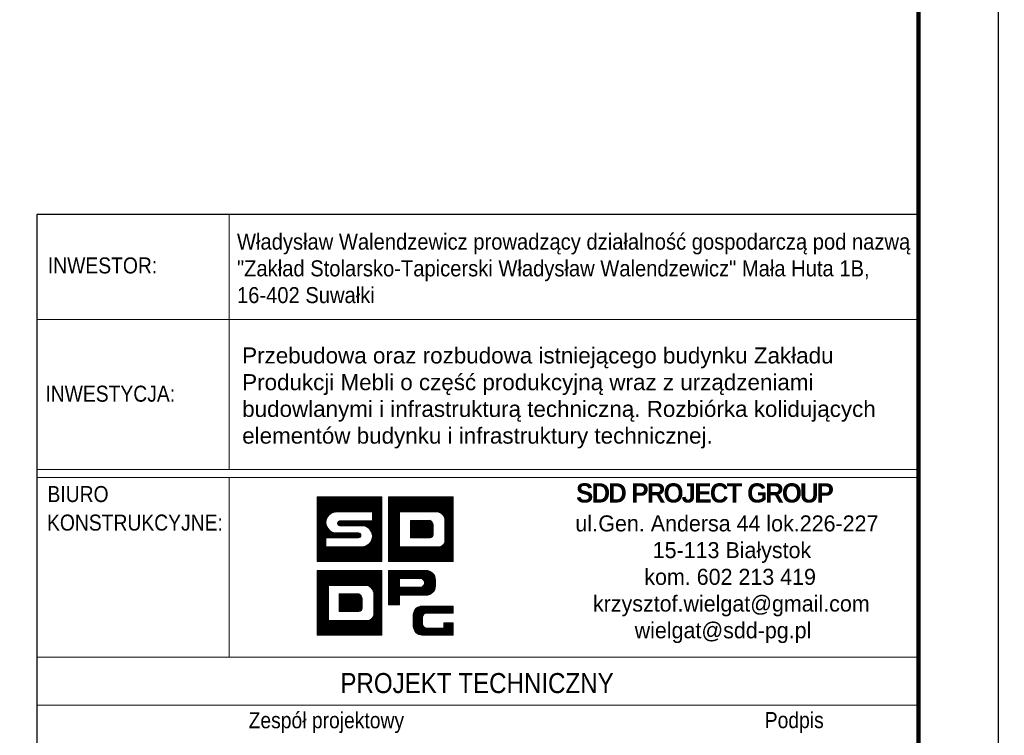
# Model space of a CAD drawing. Header units: millimetres. Extents: x -877 to 135, y 14151 to 14821.
# Tile 27 of 46: x 7 to 130, y 14212 to 14301. Entities that reach past the tile are written whole.
import ezdxf
from ezdxf.enums import TextEntityAlignment as Align

# ---------------------------------------------------------------- set-up
doc = ezdxf.new("R2010")
doc.units = ezdxf.units.MM
doc.header["$LTSCALE"] = 10
for name, color, linetype, lineweight in [('--- widok', 7, 'Continuous', 13), ('_RAMKA', 7, 'Continuous', 35), ('_Tabelka', 7, 'Continuous', 25), ('PS_DIM', 4, 'Continuous', 13)]:
    doc.layers.add(name, color=color, linetype=linetype, lineweight=lineweight)
doc.layers.add('_FORMATKA', color=8, linetype='Continuous', plot=False)
doc.styles.add('gil', font='txt', dxfattribs={"width": 0.9})

# ---------------------------------------------------------------- blocks, each defined once
blk = doc.blocks.new('tabela_rys')
at = {"layer": '_Tabelka', "color": 251, "lineweight": 15}
for p, q in [((45.62, 123.55), (45.62, 91.73)), ((21.62, 110.45), (131.62, 110.45)), ((21.62, 91.73), (131.62, 91.73)), ((21.62, 91.73), (131.62, 91.73)), ((21.62, 91.73), (131.62, 91.73)), ((131.62, 90.73), (21.62, 90.73)), ((45.62, 68.32), (45.62, 90.73)), ((21.62, 68.32), (131.48, 68.32)), ((131.62, 62.32), (21.62, 62.32))]:
    blk.add_line(p, q, dxfattribs=at)
at = {"layer": '_Tabelka', "color": 251, "lineweight": 30}
blk.add_lwpolyline([(131.62, 123.55), (21.62, 123.55), (21.62, 7.77), (131.62, 7.77)], close=True, dxfattribs=at)
at = {"layer": 'PS_DIM', "color": 12, "true_color": 0xc90603}
for p, q in [((56.62, 88.27), (56.68, 88.33)), ((56.62, 88.1), (56.84, 88.33)), ((56.62, 87.93), (57.01, 88.33)), ((56.62, 87.76), (57.18, 88.33)), ((56.62, 87.59), (57.35, 88.33)), ((56.62, 87.43), (57.52, 88.33)), ((56.62, 87.26), (57.69, 88.33)), ((56.62, 87.09), (57.86, 88.33)), ((56.62, 86.92), (58.02, 88.33)), ((56.62, 86.75), (58.19, 88.33)), ((56.62, 86.58), (58.36, 88.33)), ((56.62, 86.42), (58.53, 88.33)), ((56.62, 86.25), (58.7, 88.33)), ((56.62, 86.08), (58.87, 88.33)), ((56.62, 85.91), (59.03, 88.33)), ((56.62, 85.74), (59.2, 88.33)), ((56.62, 85.57), (59.37, 88.33)), ((56.62, 85.41), (59.54, 88.33)), ((56.62, 85.24), (59.71, 88.33)), ((56.62, 85.07), (59.88, 88.33)), ((56.62, 84.9), (60.04, 88.33)), ((56.62, 84.73), (60.21, 88.33)), ((56.62, 88.33), (64.68, 88.33)), ((56.62, 80.27), (56.62, 88.33)), ((58.28, 86.23), (60.38, 88.33)), ((58.6, 86.38), (60.55, 88.33)), ((58.82, 86.43), (60.72, 88.33)), ((59, 86.45), (60.89, 88.33)), ((59.17, 86.45), (61.05, 88.33)), ((59.34, 86.45), (61.22, 88.33)), ((59.51, 86.45), (61.39, 88.33)), ((59.68, 86.45), (61.56, 88.33)), ((59.85, 86.45), (61.73, 88.33)), ((60.01, 86.45), (61.9, 88.33)), ((60.18, 86.45), (62.06, 88.33)), ((60.35, 86.45), (62.23, 88.33)), ((60.52, 86.45), (62.4, 88.33)), ((60.69, 86.45), (62.57, 88.33)), ((60.86, 86.45), (62.74, 88.33)), ((61.02, 86.45), (62.91, 88.33)), ((61.19, 86.45), (63.07, 88.33)), ((61.36, 86.45), (63.24, 88.33)), ((61.53, 86.45), (63.41, 88.33)), ((61.7, 86.45), (63.58, 88.33)), ((61.87, 86.45), (63.75, 88.33)), ((62.04, 86.45), (63.92, 88.33)), ((62.2, 86.45), (64.09, 88.33)), ((62.37, 86.45), (64.25, 88.33)), ((62.54, 86.45), (64.42, 88.33)), ((62.71, 86.45), (64.59, 88.33)), ((62.88, 86.45), (64.68, 88.25)), ((63.05, 86.45), (64.68, 88.08)), ((63.21, 86.45), (64.68, 87.91)), ((63.38, 86.45), (64.68, 87.74)), ((63.51, 86.4), (64.68, 87.58)), ((63.51, 86.23), (64.68, 87.41)), ((63.51, 86.07), (64.68, 87.24)), ((64.68, 88.33), (64.68, 80.27)), ((65.5, 88.33), (73.56, 88.33)), ((65.5, 80.27), (65.5, 88.33)), ((65.5, 88.2), (65.63, 88.33)), ((65.5, 88.03), (65.8, 88.33)), ((65.5, 87.86), (65.97, 88.33)), ((65.5, 87.69), (66.14, 88.33)), ((65.5, 87.52), (66.3, 88.33)), ((65.5, 87.35), (66.47, 88.33)), ((65.5, 87.18), (66.64, 88.33)), ((65.5, 87.02), (66.81, 88.33)), ((65.5, 86.85), (66.98, 88.33)), ((65.5, 86.68), (67.15, 88.33)), ((65.5, 86.51), (67.31, 88.33)), ((65.5, 86.34), (67.48, 88.33)), ((65.5, 86.17), (67.65, 88.33)), ((65.5, 86.01), (67.82, 88.33)), ((65.5, 85.84), (67.99, 88.33)), ((65.5, 85.67), (68.16, 88.33)), ((65.5, 85.5), (68.32, 88.33)), ((65.5, 85.33), (68.49, 88.33)), ((65.5, 85.16), (68.66, 88.33)), ((66.95, 86.45), (68.83, 88.33)), ((67.12, 86.45), (69, 88.33)), ((67.28, 86.45), (69.17, 88.33)), ((67.45, 86.45), (69.33, 88.33)), ((67.62, 86.45), (69.5, 88.33)), ((67.79, 86.45), (69.67, 88.33)), ((67.96, 86.45), (69.84, 88.33)), ((68.13, 86.45), (70.01, 88.33)), ((68.29, 86.45), (70.18, 88.33)), ((68.46, 86.45), (70.34, 88.33)), ((68.63, 86.45), (70.51, 88.33)), ((68.8, 86.45), (70.68, 88.33)), ((68.97, 86.45), (70.85, 88.33)), ((69.14, 86.45), (71.02, 88.33)), ((69.31, 86.45), (71.19, 88.33)), ((69.47, 86.45), (71.35, 88.33)), ((69.64, 86.45), (71.52, 88.33)), ((69.81, 86.45), (71.69, 88.33)), ((69.98, 86.45), (71.86, 88.33)), ((70.15, 86.45), (72.03, 88.33)), ((70.32, 86.45), (72.2, 88.33)), ((70.48, 86.45), (72.37, 88.33)), ((70.65, 86.45), (72.53, 88.33)), ((70.82, 86.45), (72.7, 88.33)), ((70.99, 86.45), (72.87, 88.33)), ((71.16, 86.45), (73.04, 88.33)), ((71.33, 86.45), (73.21, 88.33)), ((71.49, 86.45), (73.38, 88.33)), ((71.66, 86.44), (73.54, 88.33)), ((71.79, 86.41), (73.56, 88.18)), ((71.91, 86.36), (73.56, 88.01)), ((72.02, 86.3), (73.56, 87.84)), ((72.12, 86.23), (73.56, 87.67)), ((72.21, 86.15), (73.56, 87.5)), ((72.29, 86.06), (73.56, 87.33)), ((73.56, 88.33), (73.56, 80.27)), ((63.51, 86.45), (59.01, 86.45)), ((62.84, 84.55), (64.68, 86.4)), ((62.94, 84.49), (64.68, 86.23)), ((63.04, 84.42), (64.68, 86.06)), ((63.51, 85.9), (64.68, 87.07)), ((63.51, 85.73), (64.68, 86.9)), ((63.51, 85.56), (64.68, 86.73)), ((63.51, 85.39), (64.68, 86.56)), ((63.51, 85.32), (63.51, 86.45)), ((65.5, 85), (66.88, 86.38)), ((65.5, 84.83), (66.88, 86.21)), ((65.5, 84.66), (66.88, 86.04)), ((66.88, 86.45), (66.88, 82.1)), ((71.64, 86.45), (66.88, 86.45)), ((66.88, 86.45), (66.88, 82.1)), ((68.1, 86.45), (66.88, 86.45)), ((71.64, 86.45), (68.43, 86.45)), ((72.36, 85.97), (73.56, 87.17)), ((72.43, 85.86), (73.56, 87)), ((72.48, 85.75), (73.56, 86.83)), ((72.52, 85.62), (73.56, 86.66)), ((72.54, 85.48), (73.56, 86.49)), ((72.55, 85.32), (73.56, 86.32)), ((72.55, 85.15), (73.56, 86.15)), ((72.55, 84.98), (73.56, 85.99)), ((56.62, 84.56), (57.91, 85.86)), ((56.62, 84.4), (57.76, 85.54)), ((56.62, 84.23), (57.71, 85.32)), ((56.62, 84.06), (57.69, 85.14)), ((56.62, 83.89), (57.7, 84.98)), ((56.62, 83.72), (57.73, 84.83)), ((59.14, 85.07), (59.39, 85.32)), ((59.16, 84.92), (59.56, 85.32)), ((59.22, 84.81), (59.73, 85.32)), ((59.32, 84.74), (59.9, 85.32)), ((59.44, 85.32), (63.51, 85.32)), ((59.47, 84.72), (60.07, 85.32)), ((59.64, 84.72), (60.24, 85.32)), ((59.81, 84.72), (60.41, 85.32)), ((59.97, 84.72), (60.57, 85.32)), ((60.14, 84.72), (60.74, 85.32)), ((60.31, 84.72), (60.91, 85.32)), ((60.48, 84.72), (61.08, 85.32)), ((60.65, 84.72), (61.25, 85.32)), ((60.82, 84.72), (61.42, 85.32)), ((60.98, 84.72), (61.58, 85.32)), ((61.15, 84.72), (61.75, 85.32)), ((61.32, 84.72), (61.92, 85.32)), ((61.49, 84.72), (62.09, 85.32)), ((61.66, 84.72), (62.26, 85.32)), ((61.83, 84.72), (62.43, 85.32)), ((61.99, 84.72), (62.59, 85.32)), ((62.16, 84.72), (62.76, 85.32)), ((62.32, 84.71), (62.93, 85.32)), ((62.47, 84.69), (63.1, 85.32)), ((62.6, 84.66), (63.27, 85.32)), ((62.72, 84.61), (63.44, 85.32)), ((63.12, 84.34), (64.68, 85.89)), ((63.2, 84.25), (64.68, 85.72)), ((63.28, 84.15), (64.68, 85.55)), ((63.34, 84.05), (64.68, 85.39)), ((63.4, 83.93), (64.68, 85.22)), ((63.44, 83.81), (64.68, 85.05)), ((63.48, 83.68), (64.68, 84.88)), ((65.5, 84.49), (66.88, 85.87)), ((65.5, 84.32), (66.88, 85.71)), ((65.5, 84.15), (66.88, 85.54)), ((65.5, 83.99), (66.88, 85.37)), ((65.5, 83.82), (66.88, 85.2)), ((65.5, 83.65), (66.88, 85.03)), ((65.5, 83.48), (66.88, 84.86)), ((68.24, 85.39), (68.24, 83.22)), ((70.68, 85.39), (68.24, 85.39)), ((68.24, 85.39), (68.24, 83.22)), ((70.68, 85.39), (68.24, 85.39)), ((68.24, 85.38), (68.25, 85.39)), ((68.24, 85.22), (68.42, 85.39)), ((68.24, 85.05), (68.59, 85.39)), ((68.24, 84.88), (68.76, 85.39)), ((68.24, 84.71), (68.93, 85.39)), ((68.24, 84.54), (69.09, 85.39)), ((68.24, 84.37), (69.26, 85.39)), ((68.24, 84.21), (69.43, 85.39)), ((68.24, 84.04), (69.6, 85.39)), ((68.24, 83.87), (69.77, 85.39)), ((68.24, 83.7), (69.94, 85.39)), ((68.24, 83.53), (70.1, 85.39)), ((68.24, 83.36), (70.27, 85.39)), ((68.27, 83.22), (70.44, 85.39)), ((68.43, 83.22), (70.61, 85.39)), ((68.6, 83.22), (70.75, 85.36)), ((68.77, 83.22), (70.85, 85.3)), ((68.94, 83.22), (70.94, 85.22)), ((69.11, 83.22), (71.01, 85.12)), ((69.28, 83.22), (71.06, 85)), ((69.44, 83.22), (71.08, 84.85)), ((71.08, 83.62), (71.08, 84.83)), ((71.08, 83.62), (71.08, 84.83)), ((72.55, 84.81), (73.56, 85.82)), ((72.55, 84.64), (73.56, 85.65)), ((72.55, 84.47), (73.56, 85.48)), ((72.55, 82.89), (72.55, 85.32)), ((72.55, 82.89), (72.55, 85.32)), ((72.55, 84.3), (73.56, 85.31)), ((72.55, 84.14), (73.56, 85.14)), ((72.55, 83.97), (73.56, 84.98)), ((72.55, 83.8), (73.56, 84.81)), ((56.62, 83.55), (57.77, 84.7)), ((56.62, 83.39), (57.81, 84.58)), ((56.62, 83.22), (57.87, 84.47)), ((56.62, 83.05), (57.94, 84.37)), ((56.62, 82.88), (58.01, 84.28)), ((56.62, 82.71), (58.09, 84.19)), ((56.62, 82.54), (58.18, 84.11)), ((56.62, 82.38), (58.28, 84.04)), ((56.62, 82.21), (58.39, 83.98)), ((57.8, 83.22), (58.5, 83.92)), ((57.97, 83.22), (58.62, 83.88)), ((58.14, 83.22), (58.76, 83.84)), ((58.31, 83.22), (58.91, 83.82)), ((58.47, 83.22), (59.07, 83.82)), ((58.64, 83.22), (59.24, 83.82)), ((58.81, 83.22), (59.41, 83.82)), ((58.98, 83.22), (59.58, 83.82)), ((59.01, 83.82), (61.76, 83.82)), ((59.15, 83.22), (59.75, 83.82)), ((59.32, 83.22), (59.92, 83.82)), ((62.19, 84.72), (59.44, 84.72)), ((59.48, 83.22), (60.08, 83.82)), ((59.65, 83.22), (60.25, 83.82)), ((59.82, 83.22), (60.42, 83.82)), ((59.99, 83.22), (60.59, 83.82)), ((60.16, 83.22), (60.76, 83.82)), ((60.33, 83.22), (60.93, 83.82)), ((60.49, 83.22), (61.09, 83.82)), ((60.66, 83.22), (61.26, 83.82)), ((60.83, 83.22), (61.43, 83.82)), ((61, 83.22), (61.6, 83.82)), ((61.07, 80.27), (64.68, 83.87)), ((61.17, 83.22), (61.77, 83.82)), ((61.24, 80.27), (64.68, 83.7)), ((61.34, 83.22), (61.9, 83.79)), ((61.41, 80.27), (64.68, 83.53)), ((61.5, 83.22), (61.99, 83.71)), ((61.67, 83.22), (62.05, 83.6)), ((63.15, 82.51), (64.68, 84.04)), ((63.42, 82.95), (64.68, 84.21)), ((63.49, 83.18), (64.68, 84.38)), ((63.5, 83.53), (64.68, 84.71)), ((63.51, 83.37), (64.68, 84.54)), ((65.5, 83.31), (66.88, 84.7)), ((65.5, 83.14), (66.88, 84.53)), ((65.5, 82.98), (66.88, 84.36)), ((65.5, 82.81), (66.88, 84.19)), ((65.5, 82.64), (66.88, 84.02)), ((65.5, 82.47), (66.88, 83.85)), ((65.5, 82.3), (66.88, 83.69)), ((69.61, 83.22), (71.08, 84.68)), ((69.78, 83.22), (71.08, 84.52)), ((69.95, 83.22), (71.08, 84.35)), ((70.12, 83.22), (71.08, 84.18)), ((70.29, 83.22), (71.08, 84.01)), ((70.45, 83.22), (71.08, 83.84)), ((70.62, 83.22), (71.08, 83.67)), ((72.47, 82.54), (73.56, 83.63)), ((72.54, 82.78), (73.56, 83.8)), ((72.55, 83.63), (73.56, 84.64)), ((72.55, 83.46), (73.56, 84.47)), ((72.55, 83.29), (73.56, 84.3)), ((72.55, 83.13), (73.56, 84.13)), ((72.55, 82.96), (73.56, 83.97)), ((56.62, 82.04), (57.69, 83.12)), ((56.62, 81.87), (57.69, 82.95)), ((56.62, 81.7), (57.69, 82.78)), ((56.62, 81.53), (57.69, 82.61)), ((56.62, 81.36), (57.69, 82.44)), ((61.76, 83.22), (57.69, 83.22)), ((57.69, 83.22), (57.69, 82.1)), ((60.91, 80.27), (63.09, 82.45)), ((61.58, 80.27), (64.68, 83.37)), ((61.75, 80.27), (64.68, 83.2)), ((61.86, 83.24), (62.05, 83.43)), ((61.92, 80.27), (64.68, 83.03)), ((62.08, 80.27), (64.68, 82.86)), ((62.25, 80.27), (64.68, 82.69)), ((62.42, 80.27), (64.68, 82.52)), ((62.59, 80.27), (64.68, 82.36)), ((65.5, 82.13), (66.88, 83.52)), ((65.5, 81.96), (66.88, 83.35)), ((65.5, 81.8), (66.88, 83.18)), ((65.5, 81.63), (66.88, 83.01)), ((65.5, 81.46), (66.88, 82.84)), ((65.5, 81.29), (66.88, 82.68)), ((65.5, 81.12), (66.88, 82.51)), ((65.5, 80.95), (66.88, 82.34)), ((68.24, 83.22), (70.68, 83.22)), ((68.24, 83.22), (70.68, 83.22)), ((70.36, 80.27), (73.56, 83.46)), ((70.53, 80.27), (73.56, 83.29)), ((70.7, 80.27), (73.56, 83.12)), ((70.81, 83.24), (71.06, 83.48)), ((70.87, 80.27), (73.56, 82.96)), ((71.04, 80.27), (73.56, 82.79)), ((71.21, 80.27), (73.56, 82.62)), ((71.37, 80.27), (73.56, 82.45)), ((56.62, 81.2), (57.69, 82.27)), ((56.62, 81.03), (57.69, 82.1)), ((56.62, 80.86), (57.85, 82.1)), ((56.62, 80.69), (58.02, 82.1)), ((56.62, 80.52), (58.19, 82.1)), ((56.62, 80.35), (58.36, 82.1)), ((56.7, 80.27), (58.53, 82.1)), ((56.86, 80.27), (58.7, 82.1)), ((57.03, 80.27), (58.86, 82.1)), ((57.2, 80.27), (59.03, 82.1)), ((57.37, 80.27), (59.2, 82.1)), ((57.54, 80.27), (59.37, 82.1)), ((57.69, 82.1), (62.19, 82.1)), ((57.71, 80.27), (59.54, 82.1)), ((57.87, 80.27), (59.71, 82.1)), ((58.04, 80.27), (59.87, 82.1)), ((58.21, 80.27), (60.04, 82.1)), ((58.38, 80.27), (60.21, 82.1)), ((58.55, 80.27), (60.38, 82.1)), ((58.72, 80.27), (60.55, 82.1)), ((58.89, 80.27), (60.72, 82.1)), ((59.05, 80.27), (60.88, 82.1)), ((59.22, 80.27), (61.05, 82.1)), ((59.39, 80.27), (61.22, 82.1)), ((59.56, 80.27), (61.39, 82.1)), ((59.73, 80.27), (61.56, 82.1)), ((59.9, 80.27), (61.73, 82.1)), ((60.06, 80.27), (61.89, 82.1)), ((60.23, 80.27), (62.06, 82.1)), ((60.4, 80.27), (62.23, 82.1)), ((60.57, 80.27), (62.42, 82.12)), ((60.74, 80.27), (62.65, 82.18)), ((62.76, 80.27), (64.68, 82.19)), ((62.93, 80.27), (64.68, 82.02)), ((63.09, 80.27), (64.68, 81.85)), ((63.26, 80.27), (64.68, 81.68)), ((63.43, 80.27), (64.68, 81.51)), ((63.6, 80.27), (64.68, 81.35)), ((63.77, 80.27), (64.68, 81.18)), ((65.5, 80.79), (66.88, 82.17)), ((65.5, 80.62), (66.98, 82.1)), ((65.5, 80.45), (67.14, 82.1)), ((65.5, 80.28), (67.31, 82.1)), ((65.65, 80.27), (67.48, 82.1)), ((65.82, 80.27), (67.65, 82.1)), ((65.99, 80.27), (67.82, 82.1)), ((66.15, 80.27), (67.99, 82.1)), ((66.32, 80.27), (68.15, 82.1)), ((66.49, 80.27), (68.32, 82.1)), ((66.66, 80.27), (68.49, 82.1)), ((66.83, 80.27), (68.66, 82.1)), ((66.88, 82.1), (71.64, 82.1)), ((66.88, 82.1), (71.64, 82.1)), ((67, 80.27), (68.83, 82.1)), ((67.17, 80.27), (69, 82.1)), ((67.33, 80.27), (69.16, 82.1)), ((67.5, 80.27), (69.33, 82.1)), ((67.67, 80.27), (69.5, 82.1)), ((67.84, 80.27), (69.67, 82.1)), ((68.01, 80.27), (69.84, 82.1)), ((68.18, 80.27), (70.01, 82.1)), ((68.34, 80.27), (70.17, 82.1)), ((68.51, 80.27), (70.34, 82.1)), ((68.68, 80.27), (70.51, 82.1)), ((68.85, 80.27), (70.68, 82.1)), ((69.02, 80.27), (70.85, 82.1)), ((69.19, 80.27), (71.02, 82.1)), ((69.35, 80.27), (71.19, 82.1)), ((69.52, 80.27), (71.35, 82.1)), ((69.69, 80.27), (71.52, 82.1)), ((69.86, 80.27), (71.69, 82.09)), ((70.03, 80.27), (71.86, 82.1)), ((70.2, 80.27), (72.11, 82.17)), ((71.54, 80.27), (73.56, 82.28)), ((71.71, 80.27), (73.56, 82.11)), ((71.88, 80.27), (73.56, 81.95)), ((72.05, 80.27), (73.56, 81.78)), ((72.22, 80.27), (73.56, 81.61)), ((72.38, 80.27), (73.56, 81.44)), ((72.55, 80.27), (73.56, 81.27)), ((72.72, 80.27), (73.56, 81.1)), ((64.68, 80.27), (56.62, 80.27)), ((63.94, 80.27), (64.68, 81.01)), ((64.1, 80.27), (64.68, 80.84)), ((64.27, 80.27), (64.68, 80.67)), ((64.44, 80.27), (64.68, 80.5)), ((64.61, 80.27), (64.68, 80.33)), ((73.56, 80.27), (65.5, 80.27)), ((72.89, 80.27), (73.56, 80.93)), ((73.06, 80.27), (73.56, 80.77)), ((73.23, 80.27), (73.56, 80.6)), ((73.4, 80.27), (73.56, 80.43)), ((56.62, 79.14), (64.68, 79.14)), ((56.62, 71.08), (56.62, 79.14)), ((56.62, 79.14), (64.68, 79.14)), ((56.62, 71.08), (56.62, 79.14)), ((56.62, 79.01), (56.75, 79.14)), ((56.62, 78.84), (56.92, 79.14)), ((56.62, 78.67), (57.09, 79.14)), ((56.62, 78.5), (57.25, 79.14)), ((56.62, 78.33), (57.42, 79.14)), ((56.62, 78.17), (57.59, 79.14)), ((56.62, 78), (57.76, 79.14)), ((56.62, 77.83), (57.93, 79.14)), ((56.62, 77.66), (58.1, 79.14)), ((56.62, 77.49), (58.27, 79.14)), ((56.62, 77.32), (58.43, 79.14)), ((56.62, 77.16), (58.6, 79.14)), ((56.62, 76.99), (58.77, 79.14)), ((56.62, 76.82), (58.94, 79.14)), ((56.62, 76.65), (59.11, 79.14)), ((56.62, 76.48), (59.28, 79.14)), ((56.62, 76.31), (59.44, 79.14)), ((56.62, 76.15), (59.61, 79.14)), ((56.62, 75.98), (59.78, 79.14)), ((58.07, 77.26), (59.95, 79.14)), ((58.24, 77.26), (60.12, 79.14)), ((58.4, 77.26), (60.29, 79.14)), ((58.57, 77.26), (60.45, 79.14)), ((58.74, 77.26), (60.62, 79.14)), ((58.91, 77.26), (60.79, 79.14)), ((59.08, 77.26), (60.96, 79.14)), ((59.25, 77.26), (61.13, 79.14)), ((59.41, 77.26), (61.3, 79.14)), ((59.58, 77.26), (61.46, 79.14)), ((59.75, 77.26), (61.63, 79.14)), ((59.92, 77.26), (61.8, 79.14)), ((60.09, 77.26), (61.97, 79.14)), ((60.26, 77.26), (62.14, 79.14)), ((60.42, 77.26), (62.31, 79.14)), ((60.59, 77.26), (62.47, 79.14)), ((60.76, 77.26), (62.64, 79.14)), ((60.93, 77.26), (62.81, 79.14)), ((61.1, 77.26), (62.98, 79.14)), ((61.27, 77.26), (63.15, 79.14)), ((61.44, 77.26), (63.32, 79.14)), ((61.6, 77.26), (63.48, 79.14)), ((61.77, 77.26), (63.65, 79.14)), ((61.94, 77.26), (63.82, 79.14)), ((62.11, 77.26), (63.99, 79.14)), ((62.28, 77.26), (64.16, 79.14)), ((62.45, 77.26), (64.33, 79.14)), ((62.61, 77.26), (64.5, 79.14)), ((62.78, 77.26), (64.66, 79.14)), ((62.91, 77.22), (64.68, 78.99)), ((63.03, 77.17), (64.68, 78.82)), ((63.14, 77.11), (64.68, 78.65)), ((64.68, 79.14), (64.68, 71.08)), ((64.68, 79.14), (64.68, 71.08)), ((63.24, 77.04), (64.68, 78.48)), ((63.33, 76.96), (64.68, 78.31)), ((63.41, 76.88), (64.68, 78.15)), ((63.48, 76.78), (64.68, 77.98)), ((63.55, 76.67), (64.68, 77.81)), ((63.6, 76.56), (64.68, 77.64)), ((63.64, 76.43), (64.68, 77.47)), ((56.62, 75.81), (58, 77.19)), ((56.62, 75.64), (58, 77.02)), ((56.62, 75.47), (58, 76.86)), ((56.62, 75.3), (58, 76.69)), ((56.62, 75.13), (58, 76.52)), ((56.62, 74.97), (58, 76.35)), ((56.62, 74.8), (58, 76.18)), ((58, 77.26), (58, 72.91)), ((62.76, 77.26), (58, 77.26)), ((58, 77.26), (58, 72.91)), ((62.76, 77.26), (58, 77.26)), ((58, 77.26), (58, 72.91)), ((62.76, 77.26), (58, 77.26)), ((59.36, 76.21), (59.36, 74.03)), ((61.8, 76.21), (59.36, 76.21)), ((59.36, 76.2), (59.37, 76.21)), ((59.36, 76.03), (59.54, 76.21)), ((59.36, 75.86), (59.71, 76.21)), ((59.36, 75.69), (59.88, 76.21)), ((59.36, 75.52), (60.05, 76.21)), ((59.36, 75.36), (60.21, 76.21)), ((59.36, 75.19), (60.38, 76.21)), ((59.36, 75.02), (60.55, 76.21)), ((59.36, 74.85), (60.72, 76.21)), ((59.36, 74.68), (60.89, 76.21)), ((59.36, 74.51), (61.06, 76.21)), ((59.36, 74.35), (61.22, 76.21)), ((59.36, 74.18), (61.39, 76.21)), ((59.36, 76.21), (59.36, 74.03)), ((61.8, 76.21), (59.36, 76.21)), ((59.36, 76.21), (59.36, 74.03)), ((61.8, 76.21), (59.36, 76.21)), ((59.39, 74.03), (61.56, 76.21)), ((59.55, 74.03), (61.73, 76.21)), ((59.72, 74.03), (61.87, 76.18)), ((63.66, 76.29), (64.68, 77.3)), ((63.67, 76.13), (64.68, 77.14)), ((63.67, 75.96), (64.68, 76.97)), ((63.67, 75.79), (64.68, 76.8)), ((63.67, 75.62), (64.68, 76.63)), ((63.67, 75.45), (64.68, 76.46)), ((63.67, 75.29), (64.68, 76.29)), ((56.62, 74.63), (58, 76.01)), ((56.62, 74.46), (58, 75.85)), ((56.62, 74.29), (58, 75.68)), ((56.62, 74.12), (58, 75.51)), ((56.62, 73.96), (58, 75.34)), ((56.62, 73.79), (58, 75.17)), ((56.62, 73.62), (58, 75)), ((59.89, 74.03), (61.97, 76.11)), ((60.06, 74.03), (62.06, 76.03)), ((60.23, 74.03), (62.13, 75.93)), ((60.4, 74.03), (62.18, 75.81)), ((60.56, 74.03), (62.2, 75.66)), ((60.73, 74.03), (62.2, 75.5)), ((60.9, 74.03), (62.2, 75.33)), ((61.07, 74.03), (62.2, 75.16)), ((61.24, 74.03), (62.2, 74.99)), ((62.2, 74.43), (62.2, 75.64)), ((62.2, 74.43), (62.2, 75.64)), ((62.2, 74.43), (62.2, 75.64)), ((63.67, 73.7), (63.67, 76.13)), ((63.67, 73.7), (63.67, 76.13)), ((63.67, 73.7), (63.67, 76.13)), ((63.67, 75.12), (64.68, 76.13)), ((63.67, 74.95), (64.68, 75.96)), ((63.67, 74.78), (64.68, 75.79)), ((63.67, 74.61), (64.68, 75.62)), ((63.67, 74.44), (64.68, 75.45)), ((63.67, 74.28), (64.68, 75.28)), ((63.67, 74.11), (64.68, 75.12)), ((63.67, 73.94), (64.68, 74.95)), ((56.62, 73.45), (58, 74.84)), ((56.62, 73.28), (58, 74.67)), ((56.62, 73.11), (58, 74.5)), ((56.62, 72.95), (58, 74.33)), ((56.62, 72.78), (58, 74.16)), ((56.62, 72.61), (58, 73.99)), ((56.62, 72.44), (58, 73.82)), ((59.36, 74.03), (61.8, 74.03)), ((59.36, 74.03), (61.8, 74.03)), ((59.36, 74.03), (61.8, 74.03)), ((61.41, 74.03), (62.2, 74.82)), ((61.48, 71.08), (64.68, 74.27)), ((61.57, 74.03), (62.2, 74.65)), ((61.65, 71.08), (64.68, 74.1)), ((61.74, 74.03), (62.2, 74.49)), ((61.82, 71.08), (64.68, 73.94)), ((61.93, 74.05), (62.18, 74.29)), ((61.99, 71.08), (64.68, 73.77)), ((63.59, 73.35), (64.68, 74.44)), ((63.66, 73.59), (64.68, 74.61)), ((63.67, 73.77), (64.68, 74.78)), ((56.62, 72.27), (58, 73.66)), ((56.62, 72.1), (58, 73.49)), ((56.62, 71.94), (58, 73.32)), ((56.62, 71.77), (58, 73.15)), ((56.62, 71.6), (58, 72.98)), ((56.62, 71.43), (58.1, 72.91)), ((56.62, 71.26), (58.26, 72.91)), ((56.62, 71.09), (58.43, 72.91)), ((56.77, 71.08), (58.6, 72.91)), ((56.94, 71.08), (58.77, 72.91)), ((57.11, 71.08), (58.94, 72.91)), ((57.27, 71.08), (59.11, 72.91)), ((57.44, 71.08), (59.27, 72.91)), ((57.61, 71.08), (59.44, 72.91)), ((57.78, 71.08), (59.61, 72.91)), ((57.95, 71.08), (59.78, 72.91)), ((58, 72.91), (62.76, 72.91)), ((58, 72.91), (62.76, 72.91)), ((58, 72.91), (62.76, 72.91)), ((58.12, 71.08), (59.95, 72.91)), ((58.28, 71.08), (60.12, 72.91)), ((58.45, 71.08), (60.28, 72.91)), ((58.62, 71.08), (60.45, 72.91)), ((58.79, 71.08), (60.62, 72.91)), ((58.96, 71.08), (60.79, 72.91)), ((59.13, 71.08), (60.96, 72.91)), ((59.3, 71.08), (61.13, 72.91)), ((59.46, 71.08), (61.29, 72.91)), ((59.63, 71.08), (61.46, 72.91)), ((59.8, 71.08), (61.63, 72.91)), ((59.97, 71.08), (61.8, 72.91)), ((60.14, 71.08), (61.97, 72.91)), ((60.31, 71.08), (62.14, 72.91)), ((60.47, 71.08), (62.3, 72.91)), ((60.64, 71.08), (62.47, 72.91)), ((60.81, 71.08), (62.64, 72.91)), ((60.98, 71.08), (62.81, 72.9)), ((61.15, 71.08), (62.98, 72.91)), ((61.32, 71.08), (63.22, 72.99)), ((62.16, 71.08), (64.68, 73.6)), ((62.33, 71.08), (64.68, 73.43)), ((62.49, 71.08), (64.68, 73.26)), ((62.66, 71.08), (64.68, 73.09)), ((62.83, 71.08), (64.68, 72.93)), ((63, 71.08), (64.68, 72.76)), ((63.17, 71.08), (64.68, 72.59)), ((63.34, 71.08), (64.68, 72.42)), ((63.5, 71.08), (64.68, 72.25)), ((63.67, 71.08), (64.68, 72.08)), ((63.84, 71.08), (64.68, 71.92)), ((64.01, 71.08), (64.68, 71.75)), ((64.18, 71.08), (64.68, 71.58)), ((64.35, 71.08), (64.68, 71.41)), ((64.51, 71.08), (64.68, 71.24)), ((64.68, 71.08), (56.62, 71.08)), ((64.68, 71.08), (56.62, 71.08))]:
    blk.add_line(p, q, dxfattribs=at)
at = {"layer": 'PS_DIM', "color": 18, "true_color": 0x000000}
for p, q in [((65.5, 79.11), (65.53, 79.14)), ((65.5, 78.95), (65.69, 79.14)), ((65.5, 78.79), (65.85, 79.14)), ((65.5, 78.63), (66.01, 79.14)), ((65.5, 78.47), (66.17, 79.14)), ((65.5, 78.31), (66.33, 79.14)), ((65.5, 78.15), (66.49, 79.14)), ((65.5, 77.99), (66.65, 79.14)), ((65.5, 77.83), (66.81, 79.14)), ((65.5, 77.67), (66.97, 79.14)), ((65.5, 77.51), (67.13, 79.14)), ((65.5, 77.35), (67.29, 79.14)), ((65.5, 77.19), (67.45, 79.14)), ((65.5, 77.03), (67.61, 79.14)), ((65.5, 76.87), (67.77, 79.14)), ((65.5, 79.14), (65.5, 74.87)), ((70.17, 79.14), (65.5, 79.14)), ((66.92, 78.12), (67.93, 79.14)), ((67.08, 78.12), (68.09, 79.14)), ((67.23, 78.12), (68.25, 79.14)), ((67.39, 78.12), (68.41, 79.14)), ((67.55, 78.12), (68.57, 79.14)), ((67.71, 78.12), (68.73, 79.14)), ((67.87, 78.12), (68.89, 79.14)), ((68.03, 78.12), (69.05, 79.14)), ((68.19, 78.12), (69.21, 79.14)), ((68.35, 78.12), (69.37, 79.14)), ((68.51, 78.12), (69.53, 79.14)), ((68.67, 78.12), (69.69, 79.14)), ((68.83, 78.12), (69.85, 79.14)), ((68.99, 78.12), (70.01, 79.14)), ((69.15, 78.12), (70.17, 79.14)), ((69.31, 78.12), (70.32, 79.13)), ((69.47, 78.12), (70.45, 79.11)), ((69.62, 78.11), (70.58, 79.07)), ((69.74, 78.07), (70.69, 79.02)), ((69.83, 78), (70.79, 78.96)), ((69.9, 77.91), (70.89, 78.9)), ((69.96, 77.81), (70.97, 78.83)), ((69.98, 77.67), (71.05, 78.74)), ((69.98, 77.52), (71.13, 78.66)), ((65.5, 76.71), (66.86, 78.07)), ((65.5, 76.55), (66.86, 77.91)), ((65.5, 76.39), (66.86, 77.75)), ((65.5, 76.23), (66.86, 77.59)), ((65.5, 76.07), (66.86, 77.43)), ((66.86, 78.12), (66.86, 77.06)), ((69.51, 78.12), (66.86, 78.12)), ((68.84, 76.05), (71.24, 78.46)), ((69, 76.05), (71.29, 78.34)), ((69.16, 76.05), (71.33, 78.22)), ((69.32, 76.05), (71.35, 78.08)), ((69.48, 76.05), (71.36, 77.93)), ((69.64, 76.05), (71.36, 77.77)), ((69.8, 76.05), (71.36, 77.61)), ((69.91, 77.28), (71.19, 78.56)), ((69.96, 76.05), (71.36, 77.45)), ((69.99, 77.54), (69.99, 77.65)), ((71.36, 77.23), (71.36, 77.95)), ((65.5, 75.91), (66.86, 77.27)), ((65.5, 75.75), (66.86, 77.11)), ((65.5, 75.59), (66.97, 77.06)), ((65.5, 75.43), (67.13, 77.06)), ((65.5, 75.27), (67.29, 77.06)), ((65.5, 75.11), (67.45, 77.06)), ((65.5, 74.95), (67.61, 77.06)), ((65.58, 74.87), (67.77, 77.06)), ((66.86, 77.06), (69.51, 77.06)), ((66.92, 76.05), (67.93, 77.06)), ((67.08, 76.05), (68.09, 77.06)), ((67.24, 76.05), (68.25, 77.06)), ((67.4, 76.05), (68.41, 77.06)), ((67.56, 76.05), (68.57, 77.06)), ((67.72, 76.05), (68.73, 77.06)), ((67.88, 76.05), (68.89, 77.06)), ((68.04, 76.05), (69.05, 77.06)), ((68.2, 76.05), (69.21, 77.06)), ((68.36, 76.05), (69.37, 77.06)), ((68.52, 76.05), (69.53, 77.06)), ((68.68, 76.05), (69.77, 77.14)), ((70.12, 76.05), (71.36, 77.29)), ((70.28, 76.05), (71.35, 77.12)), ((70.48, 76.09), (71.32, 76.93)), ((70.75, 76.2), (71.21, 76.66)), ((65.74, 74.87), (66.86, 75.99)), ((65.9, 74.87), (66.86, 75.83)), ((66.06, 74.87), (66.86, 75.67)), ((66.22, 74.87), (66.86, 75.51)), ((66.38, 74.87), (66.86, 75.35)), ((66.54, 74.87), (66.86, 75.19)), ((66.7, 74.87), (66.86, 75.03)), ((66.86, 74.87), (66.86, 76.05)), ((66.86, 76.05), (70.17, 76.05)), ((65.5, 74.87), (66.86, 74.87)), ((68.6, 73.62), (69.68, 74.7)), ((68.6, 73.45), (69.85, 74.7)), ((68.6, 73.28), (70.02, 74.7)), ((68.6, 73.11), (70.19, 74.7)), ((68.6, 72.94), (70.36, 74.7)), ((68.6, 72.77), (70.53, 74.7)), ((68.6, 72.61), (70.69, 74.7)), ((68.6, 72.44), (70.86, 74.7)), ((68.61, 73.8), (69.5, 74.69)), ((68.69, 74.04), (69.26, 74.61)), ((73.56, 74.7), (69.7, 74.7)), ((70.14, 73.82), (71.03, 74.7)), ((70.28, 73.83), (73.56, 73.83)), ((70.33, 73.83), (71.2, 74.7)), ((70.5, 73.83), (71.37, 74.7)), ((70.67, 73.83), (71.54, 74.7)), ((70.83, 73.83), (71.7, 74.7)), ((71, 73.83), (71.87, 74.7)), ((71.17, 73.83), (72.04, 74.7)), ((71.34, 73.83), (72.21, 74.7)), ((71.51, 73.83), (72.38, 74.7)), ((71.68, 73.83), (72.55, 74.7)), ((71.85, 73.83), (72.71, 74.7)), ((72.01, 73.83), (72.88, 74.7)), ((72.18, 73.83), (73.05, 74.7)), ((72.35, 73.83), (73.22, 74.7)), ((72.52, 73.83), (73.39, 74.7)), ((72.69, 73.83), (73.56, 74.7)), ((72.86, 73.83), (73.56, 74.54)), ((73.02, 73.83), (73.56, 74.37)), ((73.19, 73.83), (73.56, 74.2)), ((73.36, 73.83), (73.56, 74.03)), ((73.53, 73.83), (73.56, 73.87)), ((73.56, 73.83), (73.56, 74.7)), ((68.6, 73.6), (68.6, 72.18)), ((68.6, 72.27), (69.74, 73.42)), ((68.6, 72.1), (69.73, 73.23)), ((68.62, 71.95), (69.73, 73.06)), ((68.65, 71.82), (69.73, 72.9)), ((68.7, 71.7), (69.73, 72.73)), ((68.76, 71.59), (69.73, 72.56)), ((69.73, 72.49), (69.73, 73.28)), ((71.61, 71.08), (73.16, 72.62)), ((71.78, 71.08), (73.32, 72.62)), ((71.95, 71.08), (73.49, 72.62)), ((72.12, 71.08), (73.56, 72.52)), ((72.4, 72.54), (72.48, 72.62)), ((72.4, 72.37), (72.65, 72.62)), ((72.4, 72.2), (72.82, 72.62)), ((72.4, 72.03), (72.99, 72.62)), ((73.56, 72.62), (72.4, 72.62)), ((72.4, 72.62), (72.4, 71.94)), ((73.56, 71.08), (73.56, 72.62)), ((68.83, 71.5), (69.74, 72.4)), ((68.91, 71.41), (69.77, 72.27)), ((69, 71.33), (69.84, 72.16)), ((69.1, 71.25), (69.92, 72.07)), ((69.2, 71.19), (70.02, 72)), ((69.32, 71.14), (70.14, 71.96)), ((69.45, 71.1), (70.29, 71.94)), ((69.6, 71.08), (70.45, 71.94)), ((69.76, 71.08), (70.62, 71.94)), ((69.93, 71.08), (70.79, 71.94)), ((70.1, 71.08), (70.96, 71.94)), ((70.27, 71.08), (71.13, 71.94)), ((72.4, 71.94), (70.28, 71.94)), ((70.44, 71.08), (71.3, 71.94)), ((70.6, 71.08), (71.46, 71.94)), ((70.77, 71.08), (71.63, 71.94)), ((70.94, 71.08), (71.8, 71.94)), ((71.11, 71.08), (71.97, 71.94)), ((71.28, 71.08), (72.14, 71.94)), ((71.45, 71.08), (72.31, 71.94)), ((72.29, 71.08), (73.56, 72.35)), ((72.46, 71.08), (73.56, 72.18)), ((72.62, 71.08), (73.56, 72.01)), ((72.79, 71.08), (73.56, 71.84)), ((72.96, 71.08), (73.56, 71.68)), ((73.13, 71.08), (73.56, 71.51)), ((73.3, 71.08), (73.56, 71.34)), ((69.7, 71.08), (73.56, 71.08)), ((73.47, 71.08), (73.56, 71.17))]:
    blk.add_line(p, q, dxfattribs=at)
at = {"layer": 'PS_DIM', "color": 12, "true_color": 0xc90603}
for centre, radius, start, end in [((59.01, 85.13), 1.31, 90, 270), ((71.43, 85.34), 1.12, 358.8688, 78.9457), ((71.43, 85.34), 1.12, 358.8688, 78.9457), ((59.44, 85.02), 0.3, 90, 270), ((70.48, 84.83), 0.597, 360, 70.5288), ((70.48, 84.83), 0.597, 360, 70.5288), ((61.76, 83.52), 0.3, 270, 90), ((62.19, 83.41), 1.31, 270, 90), ((70.68, 83.62), 0.398, 270, 360), ((70.68, 83.62), 0.398, 270, 0), ((71.75, 82.9), 0.806, 262.7652, 359.6781), ((71.75, 82.9), 0.806, 262.7652, 359.6781), ((61.6, 75.64), 0.597, 360, 70.5288), ((61.6, 75.64), 0.597, 360, 70.5288), ((61.6, 75.64), 0.597, 360, 70.5288), ((62.55, 76.16), 1.12, 358.8688, 78.9457), ((62.55, 76.16), 1.12, 358.8688, 78.9457), ((62.55, 76.16), 1.12, 358.8688, 78.9457), ((61.8, 74.43), 0.398, 270, 360), ((61.8, 74.43), 0.398, 270, 360), ((61.8, 74.43), 0.398, 270, 0), ((62.87, 73.71), 0.806, 262.7652, 359.6781), ((62.87, 73.71), 0.806, 262.7652, 359.6781), ((62.87, 73.71), 0.806, 262.7652, 359.6781)]:
    blk.add_arc(centre, radius, start, end, dxfattribs=at)
at = {"layer": 'PS_DIM', "color": 18, "true_color": 0x000000}
for centre, radius, start, end in [((70.17, 77.95), 1.19, 0, 90), ((69.51, 77.65), 0.475, 0, 89.972), ((69.51, 77.54), 0.475, 270, 0), ((70.17, 77.23), 1.19, 270, 0), ((69.7, 73.6), 1.1, 90, 180), ((70.28, 73.28), 0.55, 90, 180), ((70.28, 72.49), 0.55, 180, 270), ((69.7, 72.18), 1.1, 180, 270)]:
    blk.add_arc(centre, radius, start, end, dxfattribs=at)
at = {"layer": '--- widok', "ltscale": 0.5, "insert": (47.25, 106.96, 0.43), "char_height": 2, "width": 80.3878, "attachment_point": 1}
blk.add_mtext('{\\fArial|b0|i0|c238|p34;\\C0;Prze\\fArial|b0|i0|c0|p34;b\\fArial|b0|i0|c238|p34;u\\fArial|b0|i0|c0|p34;dowa o\\fArial|b0|i0|c238|p34;r\\fArial|b0|i0|c0|p34;a\\fArial|b0|i0|c238|p34;z\\fArial|b0|i0|c0|p34; \\fArial|b0|i0|c238|p34;r\\fArial|b0|i0|c0|p34;o\\fArial|b0|i0|c238|p34;z\\fArial|b0|i0|c0|p34;b\\fArial|b0|i0|c238|p34;u\\fArial|b0|i0|c0|p34;dowa \\fArial|b0|i0|c238|p34;ist\\fArial|b0|i0|c0|p34;n\\fArial|b0|i0|c238|p34;ieją\\fArial|b0|i0|c0|p34;c\\fArial|b0|i0|c238|p34;eg\\fArial|b0|i0|c0|p34;o b\\fArial|b0|i0|c238|p34;u\\fArial|b0|i0|c0|p34;d\\fArial|b0|i0|c238|p34;y\\fArial|b0|i0|c0|p34;n\\fArial|b0|i0|c238|p34;ku\\fArial|b0|i0|c0|p34; \\fArial|b0|i0|c238|p34;Z\\fArial|b0|i0|c0|p34;a\\fArial|b0|i0|c238|p34;kł\\fArial|b0|i0|c0|p34;ad\\fArial|b0|i0|c238|p34;u\\fArial|b0|i0|c0|p34; \\fArial|b0|i0|c238|p34;Pr\\fArial|b0|i0|c0|p34;od\\fArial|b0|i0|c238|p34;uk\\fArial|b0|i0|c0|p34;c\\fArial|b0|i0|c238|p34;ji\\fArial|b0|i0|c0|p34; \\fArial|b0|i0|c238|p34;Me\\fArial|b0|i0|c0|p34;b\\fArial|b0|i0|c238|p34;li\\fArial|b0|i0|c0|p34; o c\\fArial|b0|i0|c238|p34;zęść\\fArial|b0|i0|c0|p34; \\fArial|b0|i0|c238|p34;pr\\fArial|b0|i0|c0|p34;od\\fArial|b0|i0|c238|p34;uk\\fArial|b0|i0|c0|p34;c\\fArial|b0|i0|c238|p34;yj\\fArial|b0|i0|c0|p34;n\\fArial|b0|i0|c238|p34;ą\\fArial|b0|i0|c0|p34; w\\fArial|b0|i0|c238|p34;r\\fArial|b0|i0|c0|p34;a\\fArial|b0|i0|c238|p34;z\\fArial|b0|i0|c0|p34; \\fArial|b0|i0|c238|p34;z\\fArial|b0|i0|c0|p34; \\fArial|b0|i0|c238|p34;urzą\\fArial|b0|i0|c0|p34;d\\fArial|b0|i0|c238|p34;ze\\fArial|b0|i0|c0|p34;n\\fArial|b0|i0|c238|p34;i\\fArial|b0|i0|c0|p34;a\\fArial|b0|i0|c238|p34;mi\\fArial|b0|i0|c0|p34; b\\fArial|b0|i0|c238|p34;u\\fArial|b0|i0|c0|p34;dow\\fArial|b0|i0|c238|p34;l\\fArial|b0|i0|c0|p34;an\\fArial|b0|i0|c238|p34;ymi\\fArial|b0|i0|c0|p34; \\fArial|b0|i0|c238|p34;i\\fArial|b0|i0|c0|p34; \\fArial|b0|i0|c238|p34;i\\fArial|b0|i0|c0|p34;n\\fArial|b0|i0|c238|p34;fr\\fArial|b0|i0|c0|p34;a\\fArial|b0|i0|c238|p34;strukturą\\fArial|b0|i0|c0|p34; \\fArial|b0|i0|c238|p34;te\\fArial|b0|i0|c0|p34;c\\fArial|b0|i0|c238|p34;h\\fArial|b0|i0|c0|p34;n\\fArial|b0|i0|c238|p34;i\\fArial|b0|i0|c0|p34;c\\fArial|b0|i0|c238|p34;z\\fArial|b0|i0|c0|p34;n\\fArial|b0|i0|c238|p34;ą\\fArial|b0|i0|c0|p34;. \\fArial|b0|i0|c238|p34;R\\fArial|b0|i0|c0|p34;o\\fArial|b0|i0|c238|p34;z\\fArial|b0|i0|c0|p34;b\\fArial|b0|i0|c238|p34;iórk\\fArial|b0|i0|c0|p34;a \\fArial|b0|i0|c238|p34;k\\fArial|b0|i0|c0|p34;o\\fArial|b0|i0|c238|p34;li\\fArial|b0|i0|c0|p34;d\\fArial|b0|i0|c238|p34;ują\\fArial|b0|i0|c0|p34;c\\fArial|b0|i0|c238|p34;y\\fArial|b0|i0|c0|p34;c\\fArial|b0|i0|c238|p34;h\\fArial|b0|i0|c0|p34; \\fArial|b0|i0|c238|p34;eleme\\fArial|b0|i0|c0|p34;n\\fArial|b0|i0|c238|p34;tó\\fArial|b0|i0|c0|p34;w b\\fArial|b0|i0|c238|p34;u\\fArial|b0|i0|c0|p34;d\\fArial|b0|i0|c238|p34;y\\fArial|b0|i0|c0|p34;n\\fArial|b0|i0|c238|p34;ku\\fArial|b0|i0|c0|p34; \\fArial|b0|i0|c238|p34;i\\fArial|b0|i0|c0|p34; \\fArial|b0|i0|c238|p34;i\\fArial|b0|i0|c0|p34;n\\fArial|b0|i0|c238|p34;fr\\fArial|b0|i0|c0|p34;a\\fArial|b0|i0|c238|p34;struktury\\fArial|b0|i0|c0|p34; \\fArial|b0|i0|c238|p34;te\\fArial|b0|i0|c0|p34;c\\fArial|b0|i0|c238|p34;h\\fArial|b0|i0|c0|p34;n\\fArial|b0|i0|c238|p34;i\\fArial|b0|i0|c0|p34;c\\fArial|b0|i0|c238|p34;z\\fArial|b0|i0|c0|p34;n\\fArial|b0|i0|c238|p34;ej\\fArial|b0|i0|c0|p34;.}', dxfattribs=at)
at = {"layer": '_Tabelka', "color": 12, "style": 'gil', "width": 0.9}
for s, height, p in [('INWESTOR:', 2, (29.83, 117.19)), ('INWESTYCJA:', 2, (30.79, 101.19)), ('BIURO', 2, (26.77, 88.67)), ('KONSTRUKCYJNE:', 2, (33.87, 85.11)), ('PROJEKT TECHNICZNY', 2.5, (76.55, 65.09))]:
    blk.add_text(s, height=height, dxfattribs=at).set_placement(p, align=Align.MIDDLE)
at = {"layer": '_Tabelka', "color": 251, "style": 'gil', "width": 0.9}
for s, p in [('Zespół projektowy', (57.75, 60.22)), ('Podpis', (116.12, 60.22))]:
    blk.add_text(s, height=2, dxfattribs=at).set_placement(p, align=Align.MIDDLE)
at = {"layer": '_Tabelka', "color": 7, "style": 'gil'}
for s, width, gutter_width, heights, insert, char_height, attachment_point in [('{\\fArial|b0|i0|c0|p34;\\C256;W\\fArial|b0|i0|c238|p34;ł\\fArial|b0|i0|c0|p34;ad\\fArial|b0|i0|c238|p34;ysł\\fArial|b0|i0|c0|p34;aw Wa\\fArial|b0|i0|c238|p34;le\\fArial|b0|i0|c0|p34;nd\\fArial|b0|i0|c238|p34;ze\\fArial|b0|i0|c0|p34;w\\fArial|b0|i0|c238|p34;i\\fArial|b0|i0|c0|p34;c\\fArial|b0|i0|c238|p34;z\\fArial|b0|i0|c0|p34;\\~\\fArial|b0|i0|c238|p34;pr\\fArial|b0|i0|c0|p34;owad\\fArial|b0|i0|c238|p34;zą\\fArial|b0|i0|c0|p34;c\\fArial|b0|i0|c238|p34;y\\fArial|b0|i0|c0|p34; d\\fArial|b0|i0|c238|p34;zi\\fArial|b0|i0|c0|p34;a\\fArial|b0|i0|c238|p34;ł\\fArial|b0|i0|c0|p34;a\\fArial|b0|i0|c238|p34;l\\fArial|b0|i0|c0|p34;no\\fArial|b0|i0|c238|p34;ść\\fArial|b0|i0|c0|p34; \\fArial|b0|i0|c238|p34;g\\fArial|b0|i0|c0|p34;o\\fArial|b0|i0|c238|p34;sp\\fArial|b0|i0|c0|p34;oda\\fArial|b0|i0|c238|p34;r\\fArial|b0|i0|c0|p34;c\\fArial|b0|i0|c238|p34;zą\\fArial|b0|i0|c0|p34; \\fArial|b0|i0|c238|p34;p\\fArial|b0|i0|c0|p34;od na\\fArial|b0|i0|c238|p34;z\\fArial|b0|i0|c0|p34;w\\fArial|b0|i0|c238|p34;ą\\fArial|b0|i0|c0|p34; \\fArial|b0|i0|c238|p34;"Z\\fArial|b0|i0|c0|p34;a\\fArial|b0|i0|c238|p34;kł\\fArial|b0|i0|c0|p34;ad \\fArial|b0|i0|c238|p34;St\\fArial|b0|i0|c0|p34;o\\fArial|b0|i0|c238|p34;l\\fArial|b0|i0|c0|p34;a\\fArial|b0|i0|c238|p34;rsk\\fArial|b0|i0|c0|p34;o-\\fArial|b0|i0|c238|p34;T\\fArial|b0|i0|c0|p34;a\\fArial|b0|i0|c238|p34;pi\\fArial|b0|i0|c0|p34;c\\fArial|b0|i0|c238|p34;erski\\fArial|b0|i0|c0|p34; W\\fArial|b0|i0|c238|p34;ł\\fArial|b0|i0|c0|p34;ad\\fArial|b0|i0|c238|p34;ysł\\fArial|b0|i0|c0|p34;aw Wa\\fArial|b0|i0|c238|p34;le\\fArial|b0|i0|c0|p34;nd\\fArial|b0|i0|c238|p34;ze\\fArial|b0|i0|c0|p34;w\\fArial|b0|i0|c238|p34;i\\fArial|b0|i0|c0|p34;c\\fArial|b0|i0|c238|p34;z"\\fArial|b0|i0|c0|p34; \\fArial|b0|i0|c238|p34;M\\fArial|b0|i0|c0|p34;a\\fArial|b0|i0|c238|p34;ł\\fArial|b0|i0|c0|p34;a \\fArial|b0|i0|c238|p34;Hut\\fArial|b0|i0|c0|p34;a \\fArial|b0|i0|c238|p34;1\\fArial|b0|i0|c0|p34;B\\fArial|b0|i0|c238|p34;, \\P16-402 Suwałki}', 87.5522, 12.5, [51.49], (46.6, 116.81), 2, 4), ('{\\fGill Sans MT|b1|i0|c238|p34;\\H0.96x;\\W1;\\T0.9;\\C12;         SDD \\C7;PROJECT GROUP\\fGill Sans MT|b0|i0|c238|p34;\\P\\pi7.1307;\\H0.83333x;\\T1;ul.^IGen. Andersa 44 lok.226-227\\P\\pi16.782;15-113 Białystok\\P\\pi15.736;kom. 602 213 419\\P\\pi9.3298;krzysztof.wielgat@gmail.com\\P       wielgat@\\C12;sdd-pg\\C7;.pl}', 50.3067, 15, [27.85], (81.68, 90.01), 2.5, 1)]:
    blk.add_mtext_dynamic_manual_height_columns(s, width=width, gutter_width=gutter_width, heights=heights, dxfattribs=dict(at, insert=insert, char_height=char_height, attachment_point=attachment_point))
at = {"layer": '_Tabelka', "color": 7, "style": 'gil', "width": 0.9}
for p in [(47.79, 34.83), (47.79, 30.29), (47.79, 26.06)]:
    blk.add_attdef('NAZWA_RYS:', text='', height=2.5, dxfattribs=at).set_placement(p, align=Align.MIDDLE_LEFT)
blk.add_attdef('FORMAT', text='', height=2.5, dxfattribs=at).set_placement((33.12, 15.91), align=Align.MIDDLE)
at = {"layer": '_Tabelka', "color": 7, "style": 'gil', "width": 0.9, "flags": 8}
for tag, p in [('DATA', (61.11, 15.91)), ('SKALA', (87.85, 15.91)), ('NR_RYSUNKU', (117.18, 15.91))]:
    blk.add_attdef(tag, text='', height=2.5, dxfattribs=at).set_placement(p, align=Align.MIDDLE)
blk = doc.blocks.new('*U279')
at = {"layer": '_FORMATKA', "lineweight": -3}
blk.add_lwpolyline([(-1000, 0), (0, 0), (0, 594), (-1000, 594)], close=True, dxfattribs=at)
at = {"layer": '_RAMKA', "lineweight": -3, "const_width": 0.5}
blk.add_lwpolyline([(-970, 10), (-10, 10), (-10, 584), (-970, 584)], close=True, dxfattribs=at)

msp = doc.modelspace()

# ---------------------------------------------------------------- block references
at = {"layer": 'PS_DIM'}
msp.add_blockref('*U279', (129.44, 14151.07), dxfattribs=at)
at = {"layer": 'PS_DIM', "color": 7}
msp.add_blockref('tabela_rys', (-12.18, 14153.3), dxfattribs=at)

doc.saveas('drawing.dxf')
